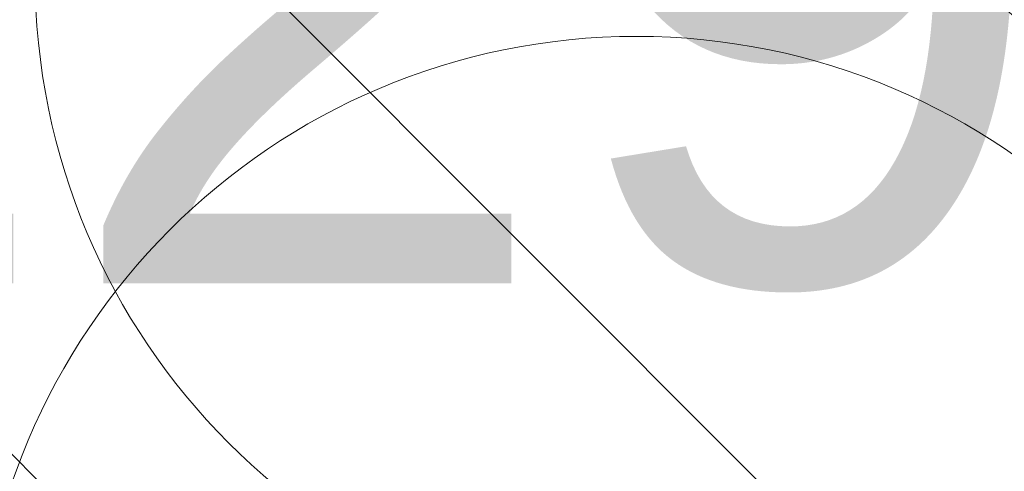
# Model space of a CAD drawing. Header units: metres. Extents: x 179483 to 180084, y 582739 to 582904.
# Tile 72 of 205: x 179765.085 to 179766.929, y 582813.553 to 582814.397. Entities that reach past the tile are written whole.
import ezdxf

# ---------------------------------------------------------------- set-up
doc = ezdxf.new("R2010")
doc.units = ezdxf.units.M
doc.layers.get('0').update_dxf_attribs({"linetype": 'CONTINUOUS', "lineweight": 9})
doc.layers.add('TA - VERDACHT_OBJECT', color=1, linetype='CONTINUOUS', lineweight=18)
doc.layers.add('TA - VRIJGEGEVEN TOT 4M-MV', color=3, linetype='CONTINUOUS', lineweight=18)
doc.styles.get("Standard").update_dxf_attribs({"font": 'arial.ttf'})

# ---------------------------------------------------------------- blocks, each defined once
blk = doc.blocks.new('Object')
at = {"lineweight": 20}
blk.add_circle((0, 0), 1.2358, dxfattribs=at)
at = {"color": 7}
blk.add_attdef('1', (-2.4803, 0.7741), '', height=1.2, dxfattribs=at)

msp = doc.modelspace()

# ---------------------------------------------------------------- hatches: boundary and pattern name
at = {"layer": 'TA - VRIJGEGEVEN TOT 4M-MV'}
h = msp.add_hatch(dxfattribs=at)
h.set_pattern_fill('ANSI31', color=256, scale=0.3, angle=90, style=0)
h.paths.add_polyline_path([(179736.9046, 582819.8328), (179732.6495, 582821.1255), (179729.8142, 582821.5339), (179723.2543, 582822.0152), (179721.5155, 582820.1667), (179722.115, 582819.3332), (179723.6414, 582817.8851), (179731.0262, 582815.827), (179733.221, 582815.6807), (179739.0409, 582815.4546), (179745.8884, 582815.3089), (179750.2592, 582814.7262), (179757.6523, 582813.382), (179757.6635, 582813.4305), (179760.3446, 582813.2541), (179760.589, 582813.2834), (179762.6917, 582813.0997), (179765.0358, 582812.9455), (179770.7591, 582813.0425), (179770.7193, 582813.4675), (179770.4538, 582814.5292), (179770.1154, 582816.2673), (179766.7819, 582817.4077), (179764.4538, 582817.7957), (179761.6407, 582817.8927), (179759.7006, 582817.7957), (179758.3655, 582818.4091), (179751.0073, 582818.9599), (179748.5537, 582819.2427), (179745.829, 582818.0867), (179742.3725, 582819.9551), (179741.8676, 582820.0133)])

# ---------------------------------------------------------------- block references
at = {"layer": 'TA - VERDACHT_OBJECT', "linetype": 'ByBlock'}
msp.add_blockref('Object', (179766.35, 582814.48), dxfattribs=at)
msp.add_blockref('Object', (179766.24, 582813.13), dxfattribs=at).add_auto_attribs({'1': ' 229'})

doc.saveas('drawing.dxf')
